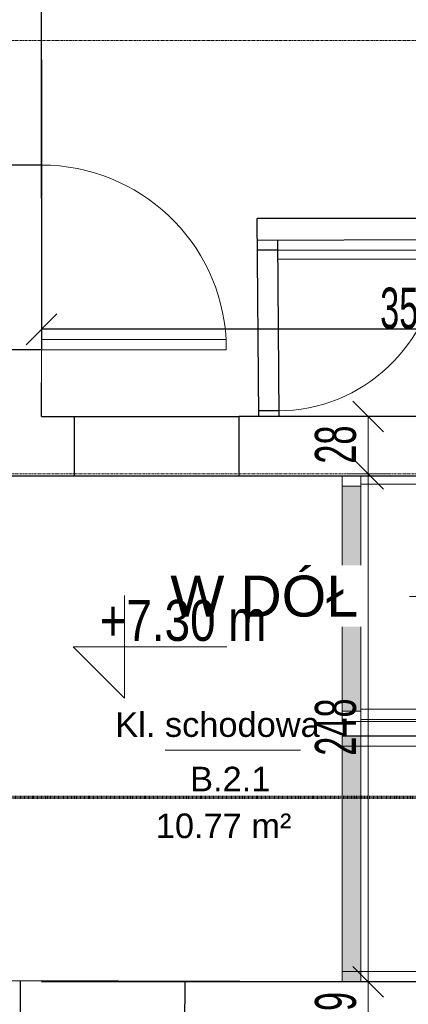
# Model space of a CAD drawing. Header units: millimetres. Extents: x -57334 to 14098, y -25409 to 16656.
# Tile 42 of 50: x -10640 to -8745, y -8274 to -3468. Entities that reach past the tile are written whole.
import ezdxf

# ---------------------------------------------------------------- set-up
doc = ezdxf.new("R2010")
doc.units = ezdxf.units.MM
for name, pattern in [('Kreska', [6.35, 3.175, -3.175]), ('Linia siatki', [22.225, 12.7, -3.175, 3.175, -3.175]), ('Ponad', [3.96875, 2.38125, -1.5875])]:
    doc.linetypes.add(name, pattern=pattern)
for name, color, linetype, lineweight in [('A-ANNO-DIMS', 7, 'Continuous', 5), ('A-ANNO-DIMS-100', 7, 'Continuous', 5), ('A-AREA-IDEN', 7, 'Continuous', 5), ('A-DETL-MBND', 7, 'Continuous', 5), ('A-DOOR', 7, 'Continuous', 5), ('A-FLOR', 7, 'Continuous', 5), ('A-FLOR-HRAL', 7, 'Continuous', 5), ('A-WALL', 7, 'Continuous', 5), ('G-ANNO-DIMS', 7, 'Continuous', 5), ('G-ANNO-SYMB', 7, 'Continuous', 5), ('S-GRID', 7, 'Continuous', 5), ('S-STRS', 7, 'Continuous', 5), ('S-STRS-ANNO', 7, 'Continuous', 5), ('S-STRS-IDEN', 7, 'Continuous', 5)]:
    doc.layers.add(name, color=color, linetype=linetype, lineweight=lineweight)
doc.styles.add('Arial', font='arial.ttf', dxfattribs={"height": 200})
doc.styles.add('Arial_2', font='arial.ttf', dxfattribs={"width": 0.8, "height": 200})
doc.styles.add('Arial_3', font='arial.ttf', dxfattribs={"height": 120})
doc.styles.add('Arial_5', font='arial.ttf', dxfattribs={"width": 0.6, "height": 200})
doc.dimstyles.new('standard_wielkość_otworów', dxfattribs={"dimscale": 304.8, "dimtxt": 204.05188, "dimasz": 0.492126, "dimexe": 0.328084, "dimexo": 0.0625, "dimgap": 0, "dimtad": 1, "dimdec": 0, "dimlfac": 0.1, "dimzin": 0, "dimdsep": 46, "dimtxsty": 'Arial_5', "dimblk1": 'OBLIQUE', "dimblk2": 'OBLIQUE', "dimsah": 1, "dimcen": 0.09, "dimazin": 0, "dimtfac": 1, "dimtdec": 4, "dimtix": 1, "dimtmove": 0, "dimatfit": 3, "dimfxl": 0.328084, "dimfxlon": 1, "dimtvp": 1, "dimtolj": 1, "dimtzin": 0, "dimarcsym": 2})

# ---------------------------------------------------------------- blocks, each defined once
blk = doc.blocks.new('Typ poręczy górnej - Górna poręcz_wewnętrzny_-1541173-RZUT PIĘTRA II')
at = {"layer": 'A-FLOR-HRAL', "true_color": 0xfefefe}
blk.add_hatch(color=7, dxfattribs=at).paths.add_polyline_path([(-8976, -8164), (-8976, -8114), (-9066.8, -8114), (-9066.8, -8164)])
at = {"layer": 'A-FLOR-HRAL', "color": 252, "true_color": 0x838383}
for p, q in [((-9066.8, -5744.8), (-9066.8, -5694.8)), ((-9066.8, -5694.8), (-8976, -5694.8)), ((-8976, -5744.8), (-9066.8, -5744.8))]:
    blk.add_line(p, q, dxfattribs=at)
at = {"layer": 'A-FLOR-HRAL', "color": 9, "true_color": 0xc2c2c2}
for p, q in [((-9066.8, -8164), (-9066.8, -8114)), ((-9066.8, -8114), (-8976, -8114)), ((-8976, -8164), (-9066.8, -8164))]:
    blk.add_line(p, q, dxfattribs=at)
blk = doc.blocks.new('Typ poręczy górnej - Górna poręcz_wewnętrzny_-V3-RZUT PIĘTRA II')
at = {"layer": 'A-FLOR-HRAL', "color": 252, "true_color": 0x838383}
for p, q in [((-9066.8, -5744.8), (-9066.8, -5694.8)), ((-8976, -5694.8), (-9066.8, -5694.8)), ((-8976, -5744.8), (-9066.8, -5744.8))]:
    blk.add_line(p, q, dxfattribs=at)
at = {"layer": 'A-FLOR-HRAL', "color": 9, "true_color": 0xc2c2c2}
for p, q in [((-9066.8, -8114), (-9066.8, -8164)), ((-9066.8, -8114), (-8976, -8114)), ((-9066.8, -8164), (-8976, -8164))]:
    blk.add_line(p, q, dxfattribs=at)
blk = doc.blocks.new('Typ poręczy górnej - Górna poręcz_wewnętrzny_-1541189-RZUT PIĘTRA II')
at = {"layer": 'A-FLOR-HRAL', "true_color": 0xfefefe}
blk.add_hatch(color=7, dxfattribs=at).paths.add_polyline_path([(-9066.8, -7014.8), (-8976, -7014.8), (-8976, -6964.8), (-9066.8, -6964.8)])
at = {"layer": 'A-FLOR-HRAL', "color": 252, "true_color": 0x838383}
for p, q in [((-9066.8, -6894), (-9066.8, -6844)), ((-9066.8, -6844), (-8976, -6844)), ((-8976, -6894), (-9066.8, -6894))]:
    blk.add_line(p, q, dxfattribs=at)
at = {"layer": 'A-FLOR-HRAL'}
blk.add_line((-6456, -6894), (-8976, -6894), dxfattribs=at)
at = {"layer": 'A-FLOR-HRAL', "color": 9, "true_color": 0xc2c2c2}
for p, q in [((-9066.8, -7014.8), (-9066.8, -6964.8)), ((-9066.8, -6964.8), (-8976, -6964.8)), ((-8976, -7014.8), (-9066.8, -7014.8))]:
    blk.add_line(p, q, dxfattribs=at)
blk = doc.blocks.new('Typ poręczy górnej - Górna poręcz_wewnętrzny_-V4-RZUT PIĘTRA II')
at = {"layer": 'A-FLOR-HRAL', "color": 252, "true_color": 0x838383}
for p, q in [((-9066.8, -6894), (-9066.8, -6844)), ((-8976, -6844), (-9066.8, -6844)), ((-8976, -6894), (-9066.8, -6894))]:
    blk.add_line(p, q, dxfattribs=at)
at = {"layer": 'A-FLOR-HRAL'}
blk.add_line((-6456, -6894), (-8976, -6894), dxfattribs=at)
at = {"layer": 'A-FLOR-HRAL', "color": 9, "true_color": 0xc2c2c2}
for p, q in [((-9066.8, -6964.8), (-9066.8, -7014.8)), ((-9066.8, -6964.8), (-8976, -6964.8)), ((-9066.8, -7014.8), (-8976, -7014.8))]:
    blk.add_line(p, q, dxfattribs=at)
blk = doc.blocks.new('Typ poręczy górnej - Górna poręcz_wewnętrzny_-1542579-RZUT PIĘTRA II')
at = {"layer": 'A-FLOR-HRAL'}
for p, q in [((-8976, -5734.8), (-8976, -5694.4)), ((-6176, -5694.4), (-6176, -5734.8)), ((-6953.4, -5734.8), (-8976, -5734.8)), ((-6456, -5734.8), (-6863.4, -5734.8)), ((-6176, -5734.8), (-6456, -5734.8)), ((-5723.5, -5734.8), (-6176, -5734.8)), ((-8976, -8114), (-6763.4, -8114)), ((-6673.4, -8114), (-6456, -8114)), ((-6456, -8164), (-6456, -8114)), ((-6456, -8114), (-5723.5, -8114)), ((-6763.3, -8164), (-8976, -8164)), ((-6456, -8164), (-6673.4, -8164)), ((-5723.5, -8164), (-6456, -8164))]:
    blk.add_line(p, q, dxfattribs=at)
at = {"layer": 'A-FLOR-HRAL', "color": 254, "true_color": 0xe1e1e1}
blk.add_line((-8976, -8114), (-8976, -8164), dxfattribs=at)
at = {"layer": 'A-FLOR-HRAL', "color": 252, "true_color": 0x838383}
blk.add_line((-8976, -8164), (-8976, -8114), dxfattribs=at)
blk = doc.blocks.new('Typ poręczy górnej - Górna poręcz_wewnętrzny_-V5-RZUT PIĘTRA II')
at = {"layer": 'A-FLOR-HRAL'}
for p, q in [((-8976, -5734.8), (-8976, -5694.4)), ((-6953.4, -5734.8), (-8976, -5734.8)), ((-6176, -5734.8), (-6863.4, -5734.8)), ((-5723.5, -5734.8), (-6176, -5734.8)), ((-8976, -8114), (-6763.4, -8114)), ((-6673.4, -8114), (-6456, -8114)), ((-6456, -8114), (-5723.5, -8114)), ((-8976, -8164), (-6763.3, -8164)), ((-6673.4, -8164), (-6456, -8164)), ((-6456, -8164), (-5723.5, -8164))]:
    blk.add_line(p, q, dxfattribs=at)
at = {"layer": 'A-FLOR-HRAL', "color": 252, "true_color": 0x838383}
blk.add_line((-8976, -8114), (-8976, -8164), dxfattribs=at)
blk = doc.blocks.new('Typ poręczy górnej - Górna poręcz_wewnętrzny_-1542595-RZUT PIĘTRA II')
at = {"layer": 'A-FLOR-HRAL'}
for p, q in [((-8976, -6884), (-8976, -6834)), ((-8976, -6834), (-6405.6, -6834)), ((-6405.6, -6884), (-6405.6, -6834)), ((-6405.6, -6834), (-6405.6, -6884)), ((-6405.6, -6884), (-8976, -6884)), ((-6455.6, -6889.8), (-6455.6, -6884)), ((-6455.6, -6964.8), (-6455.6, -6889.8)), ((-6405.6, -6884), (-6405.6, -6889.8)), ((-6405.6, -6889.8), (-6405.6, -7014.8)), ((-8976, -6964.8), (-6530.6, -6964.8)), ((-6530.6, -7014.8), (-6530.6, -6964.8)), ((-6530.6, -6964.8), (-6455.6, -6964.8)), ((-6530.6, -7014.8), (-8976, -7014.8)), ((-6405.6, -7014.8), (-6530.6, -7014.8))]:
    blk.add_line(p, q, dxfattribs=at)
at = {"layer": 'A-FLOR-HRAL', "color": 254, "true_color": 0xe1e1e1}
blk.add_line((-8976, -6964.8), (-8976, -7014.8), dxfattribs=at)
at = {"layer": 'A-FLOR-HRAL', "color": 252, "true_color": 0x838383}
blk.add_line((-8976, -7014.8), (-8976, -6964.8), dxfattribs=at)
blk = doc.blocks.new('Typ poręczy górnej - Górna poręcz_wewnętrzny_-V6-RZUT PIĘTRA II')
at = {"layer": 'A-FLOR-HRAL'}
for p, q in [((-8976, -6884), (-8976, -6834)), ((-6405.6, -6834), (-8976, -6834)), ((-6455.6, -6884), (-8976, -6884)), ((-6455.6, -6964.8), (-6455.6, -6884)), ((-6405.6, -7014.8), (-6405.6, -6884)), ((-8976, -6964.8), (-6530.6, -6964.8)), ((-6530.6, -6964.8), (-6455.6, -6964.8)), ((-8976, -7014.8), (-6530.6, -7014.8)), ((-6530.6, -7014.8), (-6405.6, -7014.8))]:
    blk.add_line(p, q, dxfattribs=at)
at = {"layer": 'A-FLOR-HRAL', "color": 252, "true_color": 0x838383}
blk.add_line((-8976, -6964.8), (-8976, -7014.8), dxfattribs=at)
blk = doc.blocks.new('AN_pomieszczenia - Room Tag With Area-359654-RZUT PIĘTRA II')
at = {"layer": 'A-AREA-IDEN'}
for p in [(-3.295, 0), (3.295, 0)]:
    blk.add_line(p, (0, 0), dxfattribs=at)
blk = doc.blocks.new('DIMBLOCK85-RZUT PIĘTRA II')
at = {"layer": 'A-ANNO-DIMS-100', "color": 250, "true_color": 0x303030, "transparency": 16777216}
for p, q in [((-8940.3, -8164.4), (-9015.3, -8089.4)), ((-8940.3, -8164.4), (-9040.3, -8164.4)), ((-8940.3, -8454.4), (-8940.3, -8164.4)), ((-8940.3, -8164.4), (-8865.3, -8239.4)), ((-8940.3, -8164.4), (-8840.3, -8164.4)), ((-8940.3, -8454.4), (-9015.3, -8379.4)), ((-8940.3, -8454.4), (-9040.3, -8454.4)), ((-8940.3, -8454.4), (-8865.3, -8529.4)), ((-8940.3, -8454.4), (-8840.3, -8454.4))]:
    blk.add_line(p, q, dxfattribs=at)
at = {"layer": 'A-ANNO-DIMS-100', "color": 0, "transparency": 16777216, "insert": (-9200, -8400.4), "char_height": 200, "width": 218.492, "attachment_point": 1, "rotation": 90, "line_spacing_factor": 0.941778, "style": 'Arial_5'}
blk.add_mtext('29', dxfattribs=at)
blk = doc.blocks.new('_Oblique')
at = {"color": 0, "linetype": 'ByBlock', "lineweight": -2}
blk.add_line((-0.5, -0.5), (0.5, 0.5), dxfattribs=at)
blk = doc.blocks.new('DIMBLOCK86-RZUT PIĘTRA II')
at = {"layer": 'A-ANNO-DIMS-100', "color": 250, "true_color": 0x303030, "transparency": 16777216}
for p, q in [((-8940.3, -5684.4), (-9015.3, -5609.4)), ((-8940.3, -5684.4), (-9040.3, -5684.4)), ((-8940.3, -8164.4), (-8940.3, -5684.4)), ((-8940.3, -5684.4), (-8865.3, -5759.4)), ((-8940.3, -5684.4), (-8840.3, -5684.4)), ((-8940.3, -8164.4), (-9015.3, -8089.4)), ((-8940.3, -8164.4), (-9040.3, -8164.4)), ((-8940.3, -8164.4), (-8865.3, -8239.4)), ((-8940.3, -8164.4), (-8840.3, -8164.4))]:
    blk.add_line(p, q, dxfattribs=at)
at = {"layer": 'A-ANNO-DIMS-100', "color": 0, "transparency": 16777216, "insert": (-9200, -7061), "char_height": 200, "width": 327.739, "attachment_point": 1, "rotation": 90, "line_spacing_factor": 0.941778, "style": 'Arial_5'}
blk.add_mtext('248', dxfattribs=at)
blk = doc.blocks.new('DIMBLOCK87-RZUT PIĘTRA II')
at = {"layer": 'A-ANNO-DIMS-100', "color": 250, "true_color": 0x303030, "transparency": 16777216}
for p, q in [((-8940.3, -5404.4), (-9015.3, -5329.4)), ((-8940.3, -5404.4), (-9040.3, -5404.4)), ((-8940.3, -5684.4), (-8940.3, -5404.4)), ((-8940.3, -5404.4), (-8865.3, -5479.4)), ((-8940.3, -5404.4), (-8840.3, -5404.4)), ((-8940.3, -5684.4), (-9015.3, -5609.4)), ((-8940.3, -5684.4), (-9040.3, -5684.4)), ((-8940.3, -5684.4), (-8865.3, -5759.4)), ((-8940.3, -5684.4), (-8840.3, -5684.4))]:
    blk.add_line(p, q, dxfattribs=at)
at = {"layer": 'A-ANNO-DIMS-100', "color": 0, "transparency": 16777216, "insert": (-9200, -5635.4), "char_height": 200, "width": 218.492, "attachment_point": 1, "rotation": 90, "line_spacing_factor": 0.941778, "style": 'Arial_5'}
blk.add_mtext('28', dxfattribs=at)
blk = doc.blocks.new('Rzędne punktów - Znacznik rzędnej-348474-RZUT PIĘTRA II')
at = {"layer": 'G-ANNO-DIMS'}
for p, q in [((0, 0), (0, 5)), ((-2.5, 2.5), (0, 0)), ((-2.5, 2.5), (5, 2.5))]:
    blk.add_line(p, q, dxfattribs=at)
blk = doc.blocks.new('*D253')
at = {"layer": 'A-ANNO-DIMS', "color": 0, "lineweight": -2, "transparency": 16777216}
for p, q in [((-10533.4, -3663.2), (-10533.4, -5079.4)), ((-6951.2, -4558.2), (-6951.2, -5079.4)), ((-6951.2, -4979.4), (-10533.4, -4979.4))]:
    blk.add_line(p, q, dxfattribs=at)
at = {"layer": 'Defpoints', "color": 0, "transparency": 16777216}
for p in [(-10533.4, -3644.2), (-6951.2, -4539.2), (-10533.4, -4979.4)]:
    blk.add_point(p, dxfattribs=at)
at = {"layer": 'A-ANNO-DIMS', "color": 0, "lineweight": -2, "transparency": 16777216, "xscale": 150, "yscale": 150, "zscale": 150, "rotation": 180}
blk.add_blockref('_Oblique', (-10533.4, -4979.4), dxfattribs=at)
at = {"layer": 'A-ANNO-DIMS', "color": 0, "lineweight": -2, "transparency": 16777216, "xscale": 150, "yscale": 150, "zscale": 150}
blk.add_blockref('_Oblique', (-6951.2, -4979.4), dxfattribs=at)
at = {"layer": 'A-ANNO-DIMS', "color": 0, "transparency": 16777216, "insert": (-8742.3, -4877.2), "char_height": 200, "attachment_point": 5, "style": 'Arial_5'}
blk.add_mtext('\\A1;358', dxfattribs=at)
blk = doc.blocks.new('M_Jednoskrzydłowe płytowe - 90-1500678-RZUT PIĘTRA II')
at = {"layer": 'A-DOOR', "lineweight": 18}
for p, q in [((399, 150), (399, 1050.2)), ((450, 1050.2), (399, 1050.2)), ((450, 150), (450, 1050.2)), ((450, 150), (399, 150))]:
    blk.add_line(p, q, dxfattribs=at)
at = {"layer": 'A-DOOR'}
blk.add_arc((450, 150), 901.7, 93.2424, 180, dxfattribs=at)
blk = doc.blocks.new('M_Jednoskrzydłowe płytowe - 90-1438569-RZUT PIĘTRA I')
at = {"layer": 'A-DOOR', "lineweight": 18}
for p, q in [((399, 50), (399, 950.2)), ((450, 950.2), (399, 950.2)), ((450, 50), (450, 950.2)), ((450, 50), (399, 50))]:
    blk.add_line(p, q, dxfattribs=at)
at = {"layer": 'A-DOOR'}
blk.add_arc((450, 50), 901.7, 93.2424, 180, dxfattribs=at)

msp = doc.modelspace()

# ---------------------------------------------------------------- hatches: boundary and pattern name
at = {"layer": 'S-STRS', "true_color": 0xfefefe}
msp.add_hatch(color=7, dxfattribs=at).paths.add_polyline_path([(-8976, -6844), (-8976, -5744.8), (-9066.8, -5744.8), (-9066.8, -6844)])
h = msp.add_hatch(color=7, dxfattribs=at)
h.paths.add_polyline_path([(-8976, -8164.4), (-8976, -8164), (-9066.8, -8164.4)])
h.paths.add_polyline_path([(-8976, -8114), (-8976, -7014.8), (-9066.8, -7014.8), (-9066.8, -8114)])
h.paths.add_polyline_path([(-8976, -6964.8), (-8976, -6964.4), (-9066.8, -6964.8)])

# ---------------------------------------------------------------- linework, layer by layer
for p, q in [((-10533.4, -4177.7), (-10833.4, -4177.7)), ((-9483.4, -4439.2), (-9475.4, -5404.4)), ((-6953.4, -4439.2), (-9482.4, -4439.2)), ((-6953.4, -4539.2), (-9482.5, -4545.4)), ((-9382.5, -4545.1), (-9375.4, -5403.6)), ((-9382.1, -4592.2), (-9482.1, -4592.2)), ((-10533.4, -5079.4), (-10833.4, -5079.4)), ((-9375.6, -5377), (-9475.6, -5377.9)), ((-10533.4, -5404.4), (-10373.8, -5404.4)), ((-10373.8, -5404.4), (-10373.8, -5694.4)), ((-10373.8, -5404.4), (-9570.9, -5405.2)), ((-9570.9, -5405.2), (-9570.9, -5694.4)), ((-8976, -8164.4), (-11583.4, -8157.2)), ((-10635.7, -8454.4), (-10634.9, -8159.9)), ((-9834, -8454.4), (-9833.2, -8162.1))]:
    msp.add_line(p, q)
at = {"layer": 'A-DETL-MBND', "color": 9, "true_color": 0xc2c2c2}
msp.add_line((-10533.4, -4339.4), (-10533.4, -5239.4), dxfattribs=at)
at = {"layer": 'A-FLOR'}
msp.add_line((-8976, -8164.4), (-8976, -5694.4), dxfattribs=at)
at = {"layer": 'A-WALL', "lineweight": 25}
for p, q in [((-10533.4, -4177.7), (-10533.4, -574.4)), ((-10533.4, -4339.4), (-10533.4, -4174.4)), ((-10533.4, -5404.4), (-10533.4, -5239.4)), ((-8608.4, -5404.4), (-9570.9, -5404.4)), ((-10833.4, -5694.4), (-5723.5, -5694.4)), ((-6763.4, -8164.4), (-10533.4, -8164.4))]:
    msp.add_line(p, q, dxfattribs=at)
at = {"layer": 'G-ANNO-SYMB', "linetype": 'Kreska', "lineweight": 70}
msp.add_line((-55829.6, -7263.1), (-675.3, -7263.1), dxfattribs=at)
at = {"layer": 'S-GRID', "linetype": 'Linia siatki'}
for p, q in [((-55866.7, -3569.4), (559.4, -3569.4)), ((-55866.7, -5684.4), (559.4, -5684.4))]:
    msp.add_line(p, q, dxfattribs=at)
at = {"layer": 'S-STRS', "color": 254, "true_color": 0xe1e1e1}
for p, q in [((-8976, -5734.8), (-8976, -5694.4)), ((-8976, -6884), (-8976, -6834)), ((-8976, -6964.8), (-8976, -7014.8)), ((-8976, -8114), (-8976, -8164))]:
    msp.add_line(p, q, dxfattribs=at)
at = {"layer": 'S-STRS', "color": 9, "true_color": 0xc2c2c2}
for p, q in [((-9066.8, -6844), (-9066.8, -5744.8)), ((-8976, -6894.4), (-9066.8, -6894.4)), ((-9066.8, -6964.4), (-8976, -6964.4)), ((-9066.8, -7014.8), (-9066.8, -8114))]:
    msp.add_line(p, q, dxfattribs=at)
at = {"layer": 'S-STRS', "color": 252, "true_color": 0x838383}
for p, q in [((-8976, -6834), (-8976, -5734.8)), ((-8976, -7014.8), (-8976, -8114))]:
    msp.add_line(p, q, dxfattribs=at)
at = {"layer": 'S-STRS'}
for p, q in [((-8696, -6884.4), (-8976, -6884.4)), ((-8786.8, -6894.4), (-8976, -6894.4)), ((-8506.8, -6894.4), (-8786.8, -6894.4)), ((-8976, -6964.4), (-8696, -6964.4))]:
    msp.add_line(p, q, dxfattribs=at)
at = {"layer": 'S-STRS', "color": 254, "linetype": 'Ponad', "true_color": 0xe1e1e1}
for p, q in [((-8976, -6964.8), (-8976, -7014.8)), ((-8976, -8114), (-8976, -8164))]:
    msp.add_line(p, q, dxfattribs=at)
at = {"layer": 'S-STRS', "color": 9, "linetype": 'Ponad', "true_color": 0xc2c2c2}
msp.add_line((-9066.8, -7014.8), (-9066.8, -8114), dxfattribs=at)
at = {"layer": 'S-STRS', "color": 252, "linetype": 'Ponad', "true_color": 0x838383}
msp.add_line((-8976, -7014.8), (-8976, -8114), dxfattribs=at)
at = {"layer": 'S-STRS-ANNO'}
msp.add_line((-8696, -6284.4), (-8976, -6284.4), dxfattribs=at)

# ---------------------------------------------------------------- block references
at = {"layer": 'A-AREA-IDEN', "xscale": 99.99999999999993, "yscale": 99.99999999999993, "zscale": 99.99999999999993}
msp.add_blockref('AN_pomieszczenia - Room Tag With Area-359654-RZUT PIĘTRA II', (-9600.5, -7034.3), dxfattribs=at)
at = {"layer": 'A-DOOR', "rotation": 269.9999999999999}
msp.add_blockref('M_Jednoskrzydłowe płytowe - 90-1438569-RZUT PIĘTRA I', (-10583.4, -4629.4), dxfattribs=at)
at = {"layer": 'A-DOOR', "xscale": -0.8703936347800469, "yscale": 0.8703936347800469, "zscale": 0.8703936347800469, "rotation": 270.0000000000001}
msp.add_blockref('M_Jednoskrzydłowe płytowe - 90-1500678-RZUT PIĘTRA II', (-9512.7, -4983.9), dxfattribs=at)
at = {"layer": 'A-FLOR-HRAL', "color": 252, "true_color": 0x838383}
for name in ['Typ poręczy górnej - Górna poręcz_wewnętrzny_-1541173-RZUT PIĘTRA II', 'Typ poręczy górnej - Górna poręcz_wewnętrzny_-1541189-RZUT PIĘTRA II']:
    msp.add_blockref(name, (0, 0), dxfattribs=at)
at = {"layer": 'A-FLOR-HRAL', "color": 9, "true_color": 0xc2c2c2}
for name in ['Typ poręczy górnej - Górna poręcz_wewnętrzny_-V3-RZUT PIĘTRA II', 'Typ poręczy górnej - Górna poręcz_wewnętrzny_-V4-RZUT PIĘTRA II']:
    msp.add_blockref(name, (0, 0), dxfattribs=at)
at = {"layer": 'A-FLOR-HRAL'}
for name in ['Typ poręczy górnej - Górna poręcz_wewnętrzny_-1542579-RZUT PIĘTRA II', 'Typ poręczy górnej - Górna poręcz_wewnętrzny_-V5-RZUT PIĘTRA II', 'Typ poręczy górnej - Górna poręcz_wewnętrzny_-1542595-RZUT PIĘTRA II', 'Typ poręczy górnej - Górna poręcz_wewnętrzny_-V6-RZUT PIĘTRA II']:
    msp.add_blockref(name, (0, 0), dxfattribs=at)

# ---------------------------------------------------------------- texts
at = {"layer": 'A-AREA-IDEN', "char_height": 120, "attachment_point": 1, "style": 'Arial_3'}
for s, insert, width in [('Kl. schodowa', (-10173.7, -6848.9), 1298.734), ('B.2.1', (-9808.7, -7114.7), 513.08), ('10.77 m²', (-9976.1, -7343), 857.806)]:
    msp.add_mtext(s, dxfattribs=dict(at, insert=insert, width=width))

# ---------------------------------------------------------------- dimensions: what is measured, and where the dimension line sits
at = {"layer": 'A-ANNO-DIMS', "color": 250, "true_color": 0x303030}
dim = msp.add_linear_dim(base=(-10533.4, -4979.4), p1=(-6951.2, -4539.2), p2=(-10533.4, -3644.2), dimstyle='standard_wielkość_otworów', override={"dimpost": '<>', "dimfxl": 280}, dxfattribs=at)
dim.commit()
dim.dimension.update_dxf_attribs({"geometry": '*D253', "text_midpoint": (-8742.3, -4877.2)})
for base, p1, p2, override, picture, middle in [((-8940.3, -5404.4), (-9040.3, -5684.4), (-9040.3, -5404.4), {"dimpost": '<>', "dimfxl": 280}, 'DIMBLOCK87-RZUT PIĘTRA II', (-9042.4, -5544.4)), ((-8940.3, -8164.4), (-9040.3, -8454.4), (-9040.3, -8164.4), {"dimpost": '<>', "dimfxl": 290}, 'DIMBLOCK85-RZUT PIĘTRA II', (-9042.4, -8309.4))]:
    dim = msp.add_linear_dim(base=base, p1=p1, p2=p2, angle=90, dimstyle='standard_wielkość_otworów', override=override, dxfattribs=at)
    dim.commit()
    dim.dimension.update_dxf_attribs({"geometry": picture, "text_midpoint": middle})

# ---------------------------------------------------------------- next in the draw order: texts
at = {"layer": 'S-STRS-IDEN', "insert": (-9905.2, -6181.7), "char_height": 200, "width": 1115.065, "attachment_point": 1, "line_spacing_factor": 0.941778, "style": 'Arial', "bg_fill": 3, "box_fill_scale": 1.25, "bg_fill_color": 256, "bg_fill_true_color": 13158600, "bg_fill_transparency": 0}
msp.add_mtext('W DÓŁ', dxfattribs=at)

# ---------------------------------------------------------------- next in the draw order: block references
at = {"layer": 'G-ANNO-DIMS', "xscale": 99.99999999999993, "yscale": 99.99999999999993, "zscale": 99.99999999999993}
msp.add_blockref('Rzędne punktów - Znacznik rzędnej-348474-RZUT PIĘTRA II', (-10129.1, -6779.3), dxfattribs=at)

# ---------------------------------------------------------------- next in the draw order: texts
at = {"layer": 'G-ANNO-DIMS', "color": 1, "true_color": 0xff0000, "insert": (-10250, -6300.3), "char_height": 200, "width": 962.269, "attachment_point": 1, "line_spacing_factor": 0.941778, "style": 'Arial_2'}
msp.add_mtext('+7.30 m', dxfattribs=at)

# ---------------------------------------------------------------- next in the draw order: dimensions: what is measured, and where the dimension line sits
at = {"layer": 'A-ANNO-DIMS', "color": 250, "true_color": 0x303030}
dim = msp.add_linear_dim(base=(-8940.3, -5684.4), p1=(-9040.3, -8164.4), p2=(-9040.3, -5684.4), angle=90, dimstyle='standard_wielkość_otworów', override={"dimpost": '<>', "dimfxl": 2480}, dxfattribs=at)
dim.commit()
dim.dimension.update_dxf_attribs({"geometry": 'DIMBLOCK86-RZUT PIĘTRA II', "text_midpoint": (-9042.4, -6924.4)})

doc.saveas('drawing.dxf')
